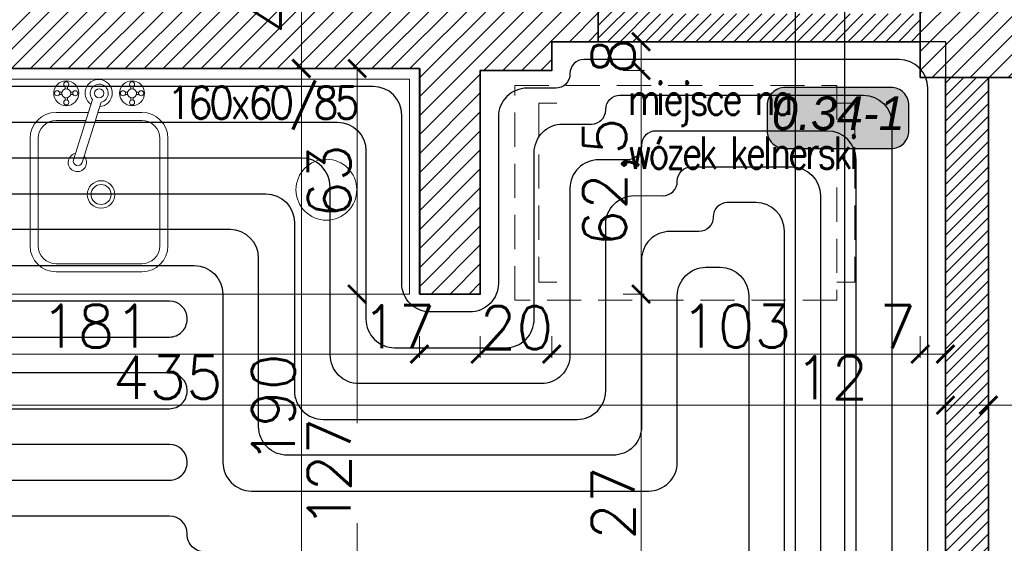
# Model space of a CAD drawing. Header units: millimetres. Extents: x -740 to 33545, y -26688 to 22494.
# Tile 122 of 256: x 9620 to 9895, y 10662 to 10808. Entities that reach past the tile are written whole.
import ezdxf
from ezdxf.enums import TextEntityAlignment as Align

# ---------------------------------------------------------------- set-up
doc = ezdxf.new("R2010")
doc.units = ezdxf.units.MM
doc.header["$MEASUREMENT"] = 0
doc.linetypes.add('DASHED2', pattern=[9.525, 6.35, -3.175])
doc.layers.get('Defpoints').update_dxf_attribs({"color": 252})
for name, color, linetype, lineweight in [('A_istniejące ściany', 252, 'Continuous', 35), ('A_projektowane sciany', 252, 'Continuous', 35), ('A_wyposażenie', 252, 'Continuous', 9), ('l.wypełnien', 252, 'Continuous', 5), ('wymiarowanie', 252, 'Continuous', 9)]:
    doc.layers.add(name, color=color, linetype=linetype, lineweight=lineweight)
for name, color, linetype, lineweight, true_color in [('IS_Działka (powrotna)', 5, 'Continuous', 25, 0x0000ff), ('IS_Działka (zasilająca)', 1, 'Continuous', 25, 0xff0000), ('IS_Floors zone', 7, 'Continuous', 25, 0x008000), ('IS_Strefa podłóg', 7, 'Continuous', 25, 0x008000), ('IS_Wężownica OChP', 7, 'Continuous', 25, 0x800080)]:
    doc.layers.add(name, color=color, linetype=linetype, lineweight=lineweight, true_color=true_color)
doc.layers.add('tabelki opis', color=252, linetype='Continuous')
doc.styles.add('1-100', font='simplex.shx', dxfattribs={"width": 0.8, "height": 15})
doc.styles.add('1-500', font='simplex.shx', dxfattribs={"width": 0.9, "height": 70})
doc.styles.add('Arial__I__', font='ariali.ttf')
doc.styles.add('styl2', font='simplex.shx')
doc.dimstyles.new('Skala 1-50', dxfattribs={"dimtxt": 12, "dimasz": 5, "dimexe": 1, "dimexo": 1, "dimgap": 1.5, "dimtad": 1, "dimdec": 1, "dimrnd": 0.5, "dimtxsty": 'styl2', "dimblk": 'ARCHTICK', "dimcen": 5, "dimadec": 0, "dimazin": 0, "dimtfac": 1, "dimtdec": 1, "dimtmove": 1, "dimatfit": 3, "dimldrblk": 'ARCHTICK', "dimfxl": 0, "dimlwd": -1, "dimlwe": -1, "dimarcsym": 0})

# ---------------------------------------------------------------- blocks, each defined once
blk = doc.blocks.new('_ArchTick')
at = {"color": 0, "linetype": 'ByBlock', "const_width": 0.15}
blk.add_lwpolyline([(-0.5, -0.5), (0.5, 0.5)], dxfattribs=at)
blk = doc.blocks.new('*D2230')
at = {"layer": 'Defpoints', "color": 0}
for p in [(9878.23, 10718.85), (9443.47, 10717.39), (9878.23, 10700.5)]:
    blk.add_point(p, dxfattribs=at)
at = {"layer": 'wymiarowanie', "color": 0}
for p, q in [((9443.47, 10705.5), (9443.47, 10699.5)), ((9878.23, 10705.5), (9878.23, 10699.5)), ((9443.47, 10700.5), (9878.23, 10700.5))]:
    blk.add_line(p, q, dxfattribs=at)
at = {"layer": 'wymiarowanie', "color": 0, "xscale": 5, "yscale": 5, "zscale": 5, "rotation": 180}
blk.add_blockref('_ArchTick', (9443.47, 10700.5), dxfattribs=at)
at = {"layer": 'wymiarowanie', "color": 0, "xscale": 5, "yscale": 5, "zscale": 5}
blk.add_blockref('_ArchTick', (9878.23, 10700.5), dxfattribs=at)
at = {"layer": 'wymiarowanie', "color": 0, "insert": (9660.85, 10708.3), "char_height": 12, "attachment_point": 5, "style": 'styl2'}
blk.add_mtext('435', dxfattribs=at)
blk = doc.blocks.new('*D2231')
at = {"layer": 'Defpoints', "color": 0}
for p in [(9890.23, 10720.76), (9878.23, 10718.85), (9890.23, 10700.5)]:
    blk.add_point(p, dxfattribs=at)
at = {"layer": 'wymiarowanie', "color": 0}
for p, q in [((9878.23, 10705.5), (9878.23, 10699.5)), ((9890.23, 10705.5), (9890.23, 10699.5)), ((9878.23, 10700.5), (9837.11, 10700.5)), ((9878.23, 10700.5), (9890.23, 10700.5))]:
    blk.add_line(p, q, dxfattribs=at)
at = {"layer": 'wymiarowanie', "color": 0, "xscale": 5, "yscale": 5, "zscale": 5, "rotation": 180}
blk.add_blockref('_ArchTick', (9878.23, 10700.5), dxfattribs=at)
at = {"layer": 'wymiarowanie', "color": 0, "xscale": 5, "yscale": 5, "zscale": 5}
blk.add_blockref('_ArchTick', (9890.23, 10700.5), dxfattribs=at)
at = {"layer": 'wymiarowanie', "color": 0, "insert": (9846.37, 10708.15), "char_height": 12, "attachment_point": 5, "style": 'styl2'}
blk.add_mtext('12', dxfattribs=at)
blk = doc.blocks.new('*D2232')
at = {"layer": 'Defpoints', "color": 0}
for p in [(10052.23, 10727.2), (9890.23, 10720.76), (10052.23, 10700.5)]:
    blk.add_point(p, dxfattribs=at)
at = {"layer": 'wymiarowanie', "color": 0}
for p, q in [((9890.23, 10705.5), (9890.23, 10699.5)), ((10052.23, 10705.5), (10052.23, 10699.5)), ((9890.23, 10700.5), (10052.23, 10700.5))]:
    blk.add_line(p, q, dxfattribs=at)
at = {"layer": 'wymiarowanie', "color": 0, "xscale": 5, "yscale": 5, "zscale": 5, "rotation": 180}
blk.add_blockref('_ArchTick', (9890.23, 10700.5), dxfattribs=at)
at = {"layer": 'wymiarowanie', "color": 0, "xscale": 5, "yscale": 5, "zscale": 5}
blk.add_blockref('_ArchTick', (10052.23, 10700.5), dxfattribs=at)
at = {"layer": 'wymiarowanie', "color": 0, "insert": (9971.23, 10708.3), "char_height": 12, "attachment_point": 5, "style": 'styl2'}
blk.add_mtext('162', dxfattribs=at)
blk = doc.blocks.new('*D2245')
at = {"layer": 'Defpoints', "color": 0}
for p in [(9713.4, 10834.32), (9698.22, 10794.52), (9713.4, 10794.52)]:
    blk.add_point(p, dxfattribs=at)
at = {"layer": 'wymiarowanie', "color": 0}
for p, q in [((9703.22, 10834.32), (9697.22, 10834.32)), ((9698.22, 10834.32), (9698.22, 10794.52)), ((9703.22, 10794.52), (9697.22, 10794.52))]:
    blk.add_line(p, q, dxfattribs=at)
at = {"layer": 'wymiarowanie', "color": 0, "xscale": 5, "yscale": 5, "zscale": 5}
for p, rotation in [((9698.22, 10834.32), 90), ((9698.22, 10794.52), 270)]:
    blk.add_blockref('_ArchTick', p, dxfattribs=dict(at, rotation=rotation))
at = {"layer": 'wymiarowanie', "color": 0, "insert": (9690.42, 10814.42), "char_height": 12, "attachment_point": 5, "rotation": 90, "style": 'styl2'}
blk.add_mtext('40', dxfattribs=at)
blk = doc.blocks.new('*D2246')
at = {"layer": 'Defpoints', "color": 0}
for p in [(9713.4, 10794.52), (9698.22, 10604.52), (9731.23, 10604.52)]:
    blk.add_point(p, dxfattribs=at)
at = {"layer": 'wymiarowanie', "color": 0}
for p, q in [((9703.22, 10794.52), (9697.22, 10794.52)), ((9698.22, 10794.52), (9698.22, 10604.52)), ((9703.22, 10604.52), (9697.22, 10604.52))]:
    blk.add_line(p, q, dxfattribs=at)
at = {"layer": 'wymiarowanie', "color": 0, "xscale": 5, "yscale": 5, "zscale": 5}
for p, rotation in [((9698.22, 10794.52), 90), ((9698.22, 10604.52), 270)]:
    blk.add_blockref('_ArchTick', p, dxfattribs=dict(at, rotation=rotation))
at = {"layer": 'wymiarowanie', "color": 0, "insert": (9690.42, 10699.52), "char_height": 12, "attachment_point": 5, "rotation": 90, "style": 'styl2'}
blk.add_mtext('190', dxfattribs=at)
blk = doc.blocks.new('*D2558')
at = {"layer": 'Defpoints', "color": 0}
for p in [(9550.47, 10737.08), (9731.23, 10737.08), (9731.23, 10714.75)]:
    blk.add_point(p, dxfattribs=at)
at = {"layer": 'wymiarowanie', "color": 0}
for p, q in [((9550.47, 10719.75), (9550.47, 10713.75)), ((9731.23, 10719.75), (9731.23, 10713.75)), ((9550.47, 10714.75), (9731.23, 10714.75))]:
    blk.add_line(p, q, dxfattribs=at)
at = {"layer": 'wymiarowanie', "color": 0, "xscale": 5, "yscale": 5, "zscale": 5, "rotation": 180}
blk.add_blockref('_ArchTick', (9550.47, 10714.75), dxfattribs=at)
at = {"layer": 'wymiarowanie', "color": 0, "xscale": 5, "yscale": 5, "zscale": 5}
blk.add_blockref('_ArchTick', (9731.23, 10714.75), dxfattribs=at)
at = {"layer": 'wymiarowanie', "color": 0, "insert": (9640.85, 10722.55), "char_height": 12, "attachment_point": 5, "style": 'styl2'}
blk.add_mtext('181', dxfattribs=at)
blk = doc.blocks.new('*D2559')
at = {"layer": 'Defpoints', "color": 0}
for p in [(9731.23, 10737.08), (9748.23, 10736.54), (9748.23, 10714.75)]:
    blk.add_point(p, dxfattribs=at)
at = {"layer": 'wymiarowanie', "color": 0}
for p, q in [((9731.23, 10719.75), (9731.23, 10713.75)), ((9748.23, 10719.75), (9748.23, 10713.75)), ((9731.23, 10714.75), (9748.23, 10714.75))]:
    blk.add_line(p, q, dxfattribs=at)
at = {"layer": 'wymiarowanie', "color": 0, "xscale": 5, "yscale": 5, "zscale": 5, "rotation": 180}
blk.add_blockref('_ArchTick', (9731.23, 10714.75), dxfattribs=at)
at = {"layer": 'wymiarowanie', "color": 0, "xscale": 5, "yscale": 5, "zscale": 5}
blk.add_blockref('_ArchTick', (9748.23, 10714.75), dxfattribs=at)
at = {"layer": 'wymiarowanie', "color": 0, "insert": (9725.38, 10722.4), "char_height": 12, "attachment_point": 5, "style": 'styl2'}
blk.add_mtext('17', dxfattribs=at)
blk = doc.blocks.new('*D2560')
at = {"layer": 'Defpoints', "color": 0}
for p in [(9748.23, 10736.54), (9768.19, 10736.54), (9768.19, 10714.75)]:
    blk.add_point(p, dxfattribs=at)
at = {"layer": 'wymiarowanie', "color": 0}
for p, q in [((9748.23, 10719.75), (9748.23, 10713.75)), ((9768.19, 10719.75), (9768.19, 10713.75)), ((9748.23, 10714.75), (9768.19, 10714.75))]:
    blk.add_line(p, q, dxfattribs=at)
at = {"layer": 'wymiarowanie', "color": 0, "xscale": 5, "yscale": 5, "zscale": 5, "rotation": 180}
blk.add_blockref('_ArchTick', (9748.23, 10714.75), dxfattribs=at)
at = {"layer": 'wymiarowanie', "color": 0, "xscale": 5, "yscale": 5, "zscale": 5}
blk.add_blockref('_ArchTick', (9768.19, 10714.75), dxfattribs=at)
at = {"layer": 'wymiarowanie', "color": 0, "insert": (9758.32, 10722.12), "char_height": 12, "attachment_point": 5, "style": 'styl2'}
blk.add_mtext('20', dxfattribs=at)
blk = doc.blocks.new('*D2561')
at = {"layer": 'Defpoints', "color": 0}
for p in [(9768.19, 10736.54), (9871.19, 10734.54), (9871.19, 10714.75)]:
    blk.add_point(p, dxfattribs=at)
at = {"layer": 'wymiarowanie', "color": 0}
for p, q in [((9768.19, 10719.75), (9768.19, 10713.75)), ((9871.19, 10719.75), (9871.19, 10713.75)), ((9768.19, 10714.75), (9871.19, 10714.75))]:
    blk.add_line(p, q, dxfattribs=at)
at = {"layer": 'wymiarowanie', "color": 0, "xscale": 5, "yscale": 5, "zscale": 5, "rotation": 180}
blk.add_blockref('_ArchTick', (9768.19, 10714.75), dxfattribs=at)
at = {"layer": 'wymiarowanie', "color": 0, "xscale": 5, "yscale": 5, "zscale": 5}
blk.add_blockref('_ArchTick', (9871.19, 10714.75), dxfattribs=at)
at = {"layer": 'wymiarowanie', "color": 0, "insert": (9819.69, 10722.55), "char_height": 12, "attachment_point": 5, "style": 'styl2'}
blk.add_mtext('103', dxfattribs=at)
blk = doc.blocks.new('*D2562')
at = {"layer": 'Defpoints', "color": 0}
for p in [(9871.19, 10734.54), (9878.23, 10734.54), (9878.23, 10714.75)]:
    blk.add_point(p, dxfattribs=at)
at = {"layer": 'wymiarowanie', "color": 0}
for p, q in [((9871.19, 10719.75), (9871.19, 10713.75)), ((9878.23, 10719.75), (9878.23, 10713.75)), ((9871.19, 10714.75), (9878.23, 10714.75))]:
    blk.add_line(p, q, dxfattribs=at)
at = {"layer": 'wymiarowanie', "color": 0, "xscale": 5, "yscale": 5, "zscale": 5, "rotation": 180}
blk.add_blockref('_ArchTick', (9871.19, 10714.75), dxfattribs=at)
at = {"layer": 'wymiarowanie', "color": 0, "xscale": 5, "yscale": 5, "zscale": 5}
blk.add_blockref('_ArchTick', (9878.23, 10714.75), dxfattribs=at)
at = {"layer": 'wymiarowanie', "color": 0, "insert": (9864.87, 10722.4), "char_height": 12, "attachment_point": 5, "style": 'styl2'}
blk.add_mtext('7', dxfattribs=at)
blk = doc.blocks.new('*D2737')
at = {"layer": 'Defpoints', "color": 0}
for p in [(9731.23, 10794.52), (9713.8, 10731.52), (9731.23, 10731.52)]:
    blk.add_point(p, dxfattribs=at)
at = {"layer": 'wymiarowanie', "color": 0}
for p, q in [((9718.8, 10794.52), (9712.8, 10794.52)), ((9713.8, 10794.52), (9713.8, 10731.52)), ((9718.8, 10731.52), (9712.8, 10731.52))]:
    blk.add_line(p, q, dxfattribs=at)
at = {"layer": 'wymiarowanie', "color": 0, "xscale": 5, "yscale": 5, "zscale": 5}
for p, rotation in [((9713.8, 10794.52), 90), ((9713.8, 10731.52), 270)]:
    blk.add_blockref('_ArchTick', p, dxfattribs=dict(at, rotation=rotation))
at = {"layer": 'wymiarowanie', "color": 0, "insert": (9706, 10763.02), "char_height": 12, "attachment_point": 5, "rotation": 90, "style": 'styl2'}
blk.add_mtext('63', dxfattribs=at)
blk = doc.blocks.new('*D2738')
at = {"layer": 'Defpoints', "color": 0}
for p in [(9731.23, 10731.52), (9713.8, 10604.52), (9739.73, 10604.52)]:
    blk.add_point(p, dxfattribs=at)
at = {"layer": 'wymiarowanie', "color": 0}
for p, q in [((9718.8, 10731.52), (9712.8, 10731.52)), ((9713.8, 10731.52), (9713.8, 10695.5)), ((9713.8, 10604.52), (9713.8, 10667.57)), ((9718.8, 10604.52), (9712.8, 10604.52))]:
    blk.add_line(p, q, dxfattribs=at)
at = {"layer": 'wymiarowanie', "color": 0, "xscale": 5, "yscale": 5, "zscale": 5}
for p, rotation in [((9713.8, 10731.52), 90), ((9713.8, 10604.52), 270)]:
    blk.add_blockref('_ArchTick', p, dxfattribs=dict(at, rotation=rotation))
at = {"layer": 'wymiarowanie', "color": 0, "insert": (9706, 10681.54), "char_height": 12, "attachment_point": 5, "rotation": 90, "style": 'styl2'}
blk.add_mtext('127', dxfattribs=at)
blk = doc.blocks.new('*D2742')
at = {"layer": 'Defpoints', "color": 0}
for p in [(9768.19, 10801.99), (9768.19, 10793.99), (9793.17, 10793.99)]:
    blk.add_point(p, dxfattribs=at)
at = {"layer": 'wymiarowanie', "color": 0}
for p, q in [((9788.17, 10801.99), (9794.17, 10801.99)), ((9793.17, 10801.99), (9793.17, 10793.99)), ((9788.17, 10793.99), (9794.17, 10793.99))]:
    blk.add_line(p, q, dxfattribs=at)
at = {"layer": 'wymiarowanie', "color": 0, "xscale": 5, "yscale": 5, "zscale": 5}
for p, rotation in [((9793.17, 10801.99), 90), ((9793.17, 10793.99), 270)]:
    blk.add_blockref('_ArchTick', p, dxfattribs=dict(at, rotation=rotation))
at = {"layer": 'wymiarowanie', "color": 0, "insert": (9785.37, 10797.99), "char_height": 12, "attachment_point": 5, "rotation": 90, "style": 'styl2'}
blk.add_mtext('8', dxfattribs=at)
blk = doc.blocks.new('*D2743')
at = {"layer": 'Defpoints', "color": 0}
for p in [(9768.19, 10793.99), (9748.23, 10731.52), (9793.17, 10731.52)]:
    blk.add_point(p, dxfattribs=at)
at = {"layer": 'wymiarowanie', "color": 0}
for p, q in [((9788.17, 10793.99), (9794.17, 10793.99)), ((9793.17, 10793.99), (9793.17, 10731.52)), ((9788.17, 10731.52), (9794.17, 10731.52))]:
    blk.add_line(p, q, dxfattribs=at)
at = {"layer": 'wymiarowanie', "color": 0, "xscale": 5, "yscale": 5, "zscale": 5}
for p, rotation in [((9793.17, 10793.99), 90), ((9793.17, 10731.52), 270)]:
    blk.add_blockref('_ArchTick', p, dxfattribs=dict(at, rotation=rotation))
at = {"layer": 'wymiarowanie', "color": 0, "insert": (9784.82, 10762.76), "char_height": 12, "attachment_point": 5, "rotation": 90, "style": 'styl2'}
blk.add_mtext('62,5', dxfattribs=at)
blk = doc.blocks.new('*D2744')
at = {"layer": 'Defpoints', "color": 0}
for p in [(9748.23, 10731.52), (9748.23, 10604.52), (9793.17, 10604.52)]:
    blk.add_point(p, dxfattribs=at)
at = {"layer": 'wymiarowanie', "color": 0}
for p, q in [((9788.17, 10731.52), (9794.17, 10731.52)), ((9793.17, 10731.52), (9793.17, 10604.52)), ((9788.17, 10604.52), (9794.17, 10604.52))]:
    blk.add_line(p, q, dxfattribs=at)
at = {"layer": 'wymiarowanie', "color": 0, "xscale": 5, "yscale": 5, "zscale": 5}
for p, rotation in [((9793.17, 10731.52), 90), ((9793.17, 10604.52), 270)]:
    blk.add_blockref('_ArchTick', p, dxfattribs=dict(at, rotation=rotation))
at = {"layer": 'wymiarowanie', "color": 0, "insert": (9785.37, 10668.02), "char_height": 12, "attachment_point": 5, "rotation": 90, "style": 'styl2'}
blk.add_mtext('127', dxfattribs=at)

msp = doc.modelspace()

# ---------------------------------------------------------------- hatches: boundary and pattern name
at = {"layer": 'IS_Floors zone', "lineweight": 50, "true_color": 0xffffff, "transparency": 33554687}
msp.add_hatch(color=7, dxfattribs=at).paths.add_polyline_path([(9833.42, 10772.14), (9863.04, 10772.14), (9865.54, 10772.81), (9867.37, 10774.64), (9868.04, 10777.14), (9868.04, 10784.23), (9867.37, 10786.73), (9865.54, 10788.56), (9863.04, 10789.23), (9833.42, 10789.23), (9830.92, 10788.56), (9829.09, 10786.73), (9828.42, 10784.23), (9828.42, 10777.14), (9829.09, 10774.64), (9830.92, 10772.81)])
at = {"layer": 'l.wypełnien'}
h = msp.add_hatch(dxfattribs=at)
h.set_pattern_fill('ANSI31', color=256, scale=30, style=0)
h.paths.add_polyline_path([(8887.19, 10284.84), (8887.19, 10539.8), (8932.19, 10539.8), (8932.19, 10402.52), (9059.57, 10402.52), (9368.19, 10402.52), (9394.23, 10402.52), (9416.72, 10402.52), (9416.72, 10359.34), (9405.31, 10359.34), (9376.25, 10359.34), (8932.19, 10359.34), (8932.19, 10284.84)])
h.paths.add_polyline_path([(9871.19, 10801.99), (9871.19, 10791.99), (9878.23, 10791.99), (9890.23, 10791.99), (10052.23, 10791.99), (10052.23, 10564.52), (10066.23, 10564.52), (10066.23, 10706), (10066.23, 10711.93), (10066.23, 10711.98), (10066.23, 10728.73), (10066.23, 10765.23), (10066.23, 10776), (10066.23, 10781.93), (10066.23, 10781.98), (10066.23, 10781.93), (10066.23, 10776), (10066.22, 10776), (10066.23, 10781.93), (10066.23, 10781.98), (10066.23, 10791.99), (10125.49, 10791.99), (10125.49, 10808.08), (10125.49, 10819.93), (10125.49, 10834.32), (10058.81, 10834.32), (9924.19, 10834.32), (9924.19, 10862.32), (9879.19, 10862.32), (9879.19, 10834.32), (9871.19, 10834.32), (9871.19, 10801.99)])
h.paths.add_polyline_path([(9570.47, 10794.52), (9731.23, 10794.52), (9731.23, 10731.52), (9748.23, 10731.52), (9748.23, 10793.99), (9768.19, 10793.99), (9768.19, 10801.99), (9781.19, 10801.99), (9781.19, 10834.32), (9769.78, 10834.32), (9645.19, 10834.32), (9645.19, 10833.52), (9604.19, 10833.52), (9570.47, 10833.52)])
h.paths.add_polyline_path([(9394.23, 10794.52), (9428.47, 10794.52), (9428.47, 10833.52), (9388.19, 10833.52), (9388.19, 10794.52), (9394.23, 10794.52)])
h.paths.add_polyline_path([(9428.47, 10794.52), (9428.47, 10833.52), (9448.47, 10833.52), (9448.47, 10794.52)])
h.paths.add_polyline_path([(9550.47, 10794.52), (9570.47, 10794.52), (9570.47, 10833.52), (9550.47, 10833.52)])
h.paths.add_polyline_path([(9368.19, 10794.52), (9388.19, 10794.52), (9388.19, 10833.52), (9368.19, 10833.52)])
h.paths.add_polyline_path([(9604.19, 10833.52), (9604.19, 10849.32), (9645.19, 10849.32), (9645.19, 10833.52)])
h.paths.add_polyline_path([(9368.19, 10422.52), (9368.19, 10402.52), (9394.23, 10402.52), (9394.23, 10422.52)])
h.paths.add_polyline_path([(9368.19, 10774.52), (9394.23, 10774.52), (9394.23, 10794.52), (9368.19, 10794.52)])
h = msp.add_hatch(dxfattribs=at)
h.set_pattern_fill('ANSI31', color=256, scale=20, style=0)
h.paths.add_polyline_path([(9796.19, 10809.77), (9871.19, 10809.77), (9871.19, 10801.99), (9781.19, 10801.99), (9781.19, 10834.32), (9796.19, 10834.32)])
h = msp.add_hatch(dxfattribs=at)
h.set_pattern_fill('ANSI31', color=256, scale=20, style=0)
h.paths.add_polyline_path([(9636.23, 10592.52), (9636.23, 10604.52), (9443.47, 10604.52), (9443.47, 10794.52), (9431.47, 10794.52), (9431.47, 10604.52), (9394.23, 10604.52), (9394.23, 10592.52)])
h.paths.add_polyline_path([(9864.23, 10552.52), (9864.23, 10564.52), (9878.23, 10564.52), (9878.23, 10791.99), (9890.23, 10791.99), (9890.23, 10564.52), (9900.23, 10564.52), (9900.23, 10552.52)])
h.paths.add_polyline_path([(9731.23, 10604.52), (9731.23, 10592.52), (9736.23, 10592.52), (9736.23, 10516.52), (9748.23, 10516.52), (9748.23, 10552.52), (9762.23, 10552.52), (9762.23, 10564.52), (9748.23, 10564.52), (9748.23, 10604.52)])
h.paths.add_polyline_path([(9368.19, 10604.52), (9368.19, 10592.52), (9394.23, 10592.52), (9394.23, 10604.52)])
h.paths.add_polyline_path([(9748.23, 10402.52), (9748.23, 10414.52), (9736.23, 10414.52), (9736.23, 10402.52)])

# ---------------------------------------------------------------- linework, layer by layer
at = {"layer": 'A_istniejące ściany'}
for p, q in [((9768.19, 10793.99), (9748.23, 10793.99)), ((10052.23, 10791.99), (9871.19, 10791.99)), ((9731.23, 10731.52), (9748.23, 10731.52))]:
    msp.add_line(p, q, dxfattribs=at)
at = {"layer": 'A_istniejące ściany', "ltscale": 15}
for points in [[(9769.78, 10834.32), (9781.19, 10834.32), (9781.19, 10801.99), (9768.19, 10801.99)], [(9768.19, 10793.99), (9768.19, 10801.99)], [(9731.23, 10794.52), (9731.23, 10731.52)], [(9748.23, 10731.52), (9748.23, 10793.99)]]:
    msp.add_lwpolyline(points, dxfattribs=at)
at = {"layer": 'A_istniejące ściany'}
for points in [[(9871.19, 10834.32), (9871.19, 10791.99)], [(9731.23, 10794.52), (9550.47, 10794.52)]]:
    msp.add_lwpolyline(points, dxfattribs=at)
at = {"layer": 'A_projektowane sciany'}
for p, q in [((9878.23, 10564.52), (9878.23, 10791.99)), ((9890.23, 10564.52), (9890.23, 10791.99))]:
    msp.add_line(p, q, dxfattribs=at)
msp.add_lwpolyline([(9871.19, 10834.32), (9781.19, 10834.32), (9781.19, 10801.99), (9871.19, 10801.99)], close=True, dxfattribs=at)
at = {"layer": 'A_wyposażenie', "linetype": 'Continuous', "lineweight": 9}
for p, q in [((9632.19, 10788.81), (9632.19, 10789.49)), ((9632.19, 10788.81), (9632.19, 10789.49)), ((9632.83, 10788.8), (9632.83, 10789.49)), ((9632.83, 10788.8), (9632.83, 10789.49)), ((9650.61, 10788.81), (9650.61, 10789.49)), ((9650.61, 10788.81), (9650.61, 10789.49)), ((9651.24, 10788.8), (9651.24, 10789.49)), ((9651.24, 10788.8), (9651.24, 10789.49)), ((9631.29, 10787.91), (9630.6, 10787.91)), ((9631.29, 10787.91), (9630.6, 10787.91)), ((9631.28, 10787.27), (9630.6, 10787.27)), ((9631.28, 10787.27), (9630.6, 10787.27)), ((9633.73, 10787.91), (9634.41, 10787.91)), ((9633.73, 10787.91), (9634.41, 10787.91)), ((9633.73, 10787.27), (9634.41, 10787.27)), ((9633.73, 10787.27), (9634.41, 10787.27)), ((9649.71, 10787.91), (9649.02, 10787.91)), ((9649.71, 10787.91), (9649.02, 10787.91)), ((9649.7, 10787.27), (9649.02, 10787.27)), ((9649.7, 10787.27), (9649.02, 10787.27)), ((9652.14, 10787.27), (9652.83, 10787.27)), ((9652.14, 10787.27), (9652.83, 10787.27)), ((9652.15, 10787.91), (9652.83, 10787.91)), ((9652.15, 10787.91), (9652.83, 10787.91)), ((9632.19, 10786.37), (9632.19, 10785.68)), ((9632.19, 10786.37), (9632.19, 10785.68)), ((9632.83, 10786.36), (9632.83, 10785.68)), ((9632.83, 10786.36), (9632.83, 10785.68)), ((9634.54, 10769.02), (9639.85, 10785.88)), ((9634.54, 10769.02), (9639.85, 10785.88)), ((9642.27, 10785.11), (9636.97, 10768.26)), ((9642.27, 10785.11), (9636.97, 10768.26)), ((9650.61, 10786.37), (9650.61, 10785.68)), ((9650.61, 10786.37), (9650.61, 10785.68)), ((9651.24, 10786.36), (9651.24, 10785.68)), ((9651.24, 10786.36), (9651.24, 10785.68))]:
    msp.add_line(p, q, dxfattribs=at)
at = {"layer": 'A_wyposażenie', "linetype": 'DASHED2', "ltscale": 1.5}
for p, q in [((9764.61, 10784.81), (9764.61, 10734.81)), ((9764.61, 10784.81), (9764.61, 10734.81)), ((9852.86, 10784.81), (9852.86, 10734.81)), ((9852.86, 10784.81), (9852.86, 10734.81))]:
    msp.add_line(p, q, dxfattribs=at)
at = {"layer": 'A_wyposażenie', "ltscale": 7}
for p, q in [((9769.61, 10784.81), (9764.61, 10784.81)), ((9769.61, 10784.81), (9764.61, 10784.81)), ((9847.86, 10784.81), (9852.86, 10784.81)), ((9847.86, 10784.81), (9852.86, 10784.81)), ((9764.61, 10734.81), (9769.61, 10734.81)), ((9764.61, 10734.81), (9769.61, 10734.81)), ((9847.86, 10734.81), (9852.86, 10734.81)), ((9847.86, 10734.81), (9852.86, 10734.81))]:
    msp.add_line(p, q, dxfattribs=at)
at = {"layer": 'A_wyposażenie', "lineweight": 13}
for p, q in [((9629.67, 10782.23), (9638.7, 10782.23)), ((9629.67, 10782.23), (9638.7, 10782.23)), ((9641.36, 10782.23), (9653.67, 10782.23)), ((9641.36, 10782.23), (9653.67, 10782.23)), ((9629.67, 10779.99), (9637.99, 10779.99)), ((9629.67, 10779.99), (9637.99, 10779.99)), ((9640.66, 10779.99), (9653.67, 10779.99)), ((9640.66, 10779.99), (9653.67, 10779.99)), ((9622.42, 10744.99), (9622.42, 10774.99)), ((9622.42, 10744.99), (9622.42, 10774.99)), ((9624.67, 10744.99), (9624.67, 10774.99)), ((9624.67, 10744.99), (9624.67, 10774.99)), ((9658.67, 10774.99), (9658.67, 10744.99)), ((9658.67, 10774.99), (9658.67, 10744.99)), ((9660.91, 10774.99), (9660.91, 10744.99)), ((9660.91, 10774.99), (9660.91, 10744.99)), ((9653.67, 10739.99), (9629.67, 10739.99)), ((9653.67, 10739.99), (9629.67, 10739.99)), ((9653.67, 10737.74), (9629.67, 10737.74)), ((9653.67, 10737.74), (9629.67, 10737.74))]:
    msp.add_line(p, q, dxfattribs=at)
at = {"layer": 'A_wyposażenie', "ltscale": 0.1}
msp.add_lwpolyline([(9711.16, 10731.52), (9728.47, 10731.52), (9728.47, 10791.52), (9613.47, 10791.52), (9613.47, 10731.52), (9711.16, 10731.52)], dxfattribs=at)
at = {"layer": 'A_wyposażenie', "linetype": 'DASHED2', "ltscale": 1.5}
msp.add_lwpolyline([(9847.86, 10789.81), (9847.86, 10729.81), (9757.86, 10729.81), (9757.86, 10789.81), (9847.86, 10789.81)], dxfattribs=at)
msp.add_lwpolyline([(9847.86, 10789.81), (9847.86, 10729.81), (9757.86, 10729.81), (9757.86, 10789.81), (9847.86, 10789.81)], dxfattribs=at)
at = {"layer": 'A_wyposażenie', "linetype": 'Continuous', "lineweight": 9}
for centre, radius in [((9632.51, 10787.59), 3.49), ((9632.51, 10787.59), 3.49), ((9632.51, 10790.13), 0.71), ((9632.51, 10790.13), 0.71), ((9650.92, 10787.59), 3.49), ((9650.92, 10787.59), 3.49), ((9650.92, 10790.13), 0.71), ((9650.92, 10790.13), 0.71), ((9629.97, 10787.59), 0.71), ((9629.97, 10787.59), 0.71), ((9632.51, 10787.59), 1.27), ((9632.51, 10787.59), 1.27), ((9635.05, 10787.59), 0.71), ((9635.05, 10787.59), 0.71), ((9641.72, 10787.59), 1.27), ((9641.72, 10787.59), 1.27), ((9648.38, 10787.59), 0.71), ((9648.38, 10787.59), 0.71), ((9650.92, 10787.59), 1.27), ((9650.92, 10787.59), 1.27), ((9653.46, 10787.59), 0.71), ((9653.46, 10787.59), 0.71), ((9632.51, 10785.05), 0.71), ((9632.51, 10785.05), 0.71), ((9650.92, 10785.05), 0.71), ((9650.92, 10785.05), 0.71)]:
    msp.add_circle(centre, radius, dxfattribs=at)
at = {"layer": 'A_wyposażenie', "ltscale": 0.1}
msp.add_circle((9705.22, 10760.66), 8.5, dxfattribs=at)
at = {"layer": 'A_wyposażenie', "lineweight": 13}
for radius in [3.85, 3.85, 2.79, 2.79]:
    msp.add_circle((9642.25, 10759.33), radius, dxfattribs=at)
at = {"layer": 'A_wyposażenie', "linetype": 'Continuous', "lineweight": 9}
for centre, radius, start, end in [((9641.59, 10787.65), 3.79, 274.4411, 235.2067), ((9641.59, 10787.65), 3.79, 274.4411, 235.2067), ((9641.72, 10787.59), 2.54, 282.7843, 222.1966), ((9641.72, 10787.59), 2.54, 282.7843, 222.1966), ((9635.64, 10768.28), 2.56, 102.3042, 42.7752), ((9635.64, 10768.28), 2.56, 102.3042, 42.7752), ((9635.76, 10768.64), 1.27, 162.5397, 342.5397), ((9635.76, 10768.64), 1.27, 162.5397, 342.5397)]:
    msp.add_arc(centre, radius, start, end, dxfattribs=at)
at = {"layer": 'A_wyposażenie', "lineweight": 13}
for centre, radius, start, end in [((9629.67, 10774.99), 7.25, 90, 180), ((9629.67, 10774.99), 7.25, 90, 180), ((9653.67, 10774.99), 7.25, 0, 90), ((9653.67, 10774.99), 7.25, 0, 90), ((9629.67, 10774.99), 5, 90, 180), ((9629.67, 10774.99), 5, 90, 180), ((9653.67, 10774.99), 5, 0, 90), ((9653.67, 10774.99), 5, 0, 90), ((9629.67, 10744.99), 7.25, 180, 270), ((9629.67, 10744.99), 7.25, 180, 270), ((9629.67, 10744.99), 5, 180, 270), ((9629.67, 10744.99), 5, 180, 270), ((9653.67, 10744.99), 5, 270, 0), ((9653.67, 10744.99), 7.25, 270, 0), ((9653.67, 10744.99), 5, 270, 0), ((9653.67, 10744.99), 7.25, 270, 0)]:
    msp.add_arc(centre, radius, start, end, dxfattribs=at)
at = {"layer": 'IS_Działka (powrotna)'}
msp.add_line((9850.01, 10972.32), (9850.01, 10420.37), dxfattribs=at)
at = {"layer": 'IS_Działka (zasilająca)'}
msp.add_line((9836.21, 10962.32), (9836.21, 10410.37), dxfattribs=at)
at = {"layer": 'IS_Floors zone'}
msp.add_lwpolyline([(9833.42, 10772.14), (9863.04, 10772.14, 0.414214), (9868.04, 10777.14), (9868.04, 10784.23, 0.414214), (9863.04, 10789.23), (9833.42, 10789.23, 0.414214), (9828.42, 10784.23), (9828.42, 10777.14, 0.414214)], format="xyb", close=True, dxfattribs=at)
at = {"layer": 'IS_Strefa podłóg', "extrusion": (0, -4.57913e-60, -1)}
msp.add_lwpolyline([(-9878.27, 10564.51), (-9748.27, 10564.52), (-9748.27, 10604.52), (-9443.62, 10604.52), (-9443.62, 10794.51), (-9731.29, 10794.51), (-9731.29, 10731.51), (-9748.29, 10731.51), (-9748.29, 10794.02), (-9768.29, 10794.01), (-9768.29, 10802.05), (-9878.27, 10802.04)], close=True, dxfattribs=at)
at = {"layer": 'IS_Strefa podłóg', "extrusion": (0, 0, -1)}
msp.add_lwpolyline([(-10052.29, 10564.51), (-9890.27, 10564.52), (-9890.27, 10792.05), (-10052.29, 10792.05)], close=True, dxfattribs=at)
at = {"layer": 'IS_Wężownica OChP', "color": 212, "true_color": 0xc800c8, "transparency": 33554687, "extrusion": (0, 0, -1)}
for points in [[(-9818.78, 10567.02), (-9818.78, 10568.29, 0.414214), (-9820.01, 10569.52), (-9865.27, 10569.51, -0.414232), (-9873.27, 10577.51), (-9873.27, 10789.04, -0.414204), (-9865.27, 10797.04), (-9777.23, 10797.05, -0.414223), (-9773.29, 10793.11), (-9773.29, 10792.95, 0.4143), (-9769.35, 10789.01), (-9761.29, 10789.02, -0.4143), (-9753.29, 10781.02), (-9753.29, 10734.51, 0.414214), (-9745.29, 10726.51), (-9734.29, 10726.51, 0.414214), (-9726.29, 10734.51), (-9726.29, 10781.51, -0.414211), (-9718.29, 10789.51), (-9456.62, 10789.51, -0.414216)], [(-9466.62, 10779.51), (-9708.29, 10779.51, 0.41421), (-9716.29, 10771.51), (-9716.29, 10724.51, -0.414214), (-9724.29, 10716.51), (-9755.29, 10716.51, -0.414214), (-9763.29, 10724.51), (-9763.29, 10771.01, 0.414303), (-9771.29, 10779.01), (-9779.35, 10779.01, -0.414303), (-9783.29, 10782.95), (-9783.29, 10783.11, 0.414222), (-9787.23, 10787.05), (-9855.27, 10787.04, 0.414205), (-9863.27, 10779.04), (-9863.27, 10587.51, 0.414231), (-9855.27, 10579.51), (-9812.46, 10579.52, -0.414214), (-9808.78, 10575.84), (-9808.78, 10572.02)], [(-9853.27, 10597.52), (-9853.27, 10769.04, -0.414206), (-9845.27, 10777.04), (-9797.23, 10777.05, -0.414221), (-9793.29, 10773.11), (-9793.29, 10772.95, 0.414304), (-9789.35, 10769.01), (-9781.29, 10769.01, -0.414304), (-9773.29, 10761.01), (-9773.29, 10714.51, 0.414214), (-9765.29, 10706.51), (-9714.29, 10706.51, 0.414214), (-9706.29, 10714.51), (-9706.29, 10761.51, -0.41421), (-9698.29, 10769.51), (-9476.62, 10769.51, -0.414217)], [(-9486.62, 10759.51), (-9688.29, 10759.51, 0.41421), (-9696.29, 10751.51), (-9696.29, 10704.51, -0.414214), (-9704.29, 10696.51), (-9775.29, 10696.51, -0.414214), (-9783.29, 10704.51), (-9783.29, 10751.01, 0.414305), (-9791.29, 10759.01), (-9799.35, 10759, -0.414305), (-9803.29, 10762.94), (-9803.29, 10763.11, 0.414219), (-9807.23, 10767.05), (-9835.27, 10767.05, 0.414208), (-9843.27, 10759.05), (-9843.27, 10607.52, 0.41423)], [(-9476.62, 10629.52), (-9765.27, 10629.52, 0.414218), (-9773.27, 10621.52), (-9773.27, 10617.52, -0.414199), (-9781.27, 10609.52), (-9825.27, 10609.52, -0.414229), (-9833.27, 10617.52), (-9833.27, 10749.05, -0.414213), (-9825.27, 10757.05), (-9817.23, 10757.05, -0.414214), (-9813.29, 10753.1), (-9813.29, 10752.94, 0.414305), (-9809.35, 10749), (-9801.29, 10749, -0.414305), (-9793.29, 10741), (-9793.29, 10694.51, 0.414214), (-9785.29, 10686.51), (-9694.29, 10686.51, 0.414214), (-9686.29, 10694.51), (-9686.29, 10741.51, -0.414209), (-9678.29, 10749.51), (-9496.62, 10749.51, -0.414218)], [(-9506.62, 10739.51), (-9668.29, 10739.51, 0.414209), (-9676.29, 10731.51), (-9676.29, 10684.51, -0.414214), (-9684.29, 10676.51), (-9795.29, 10676.51, -0.414214), (-9803.29, 10684.51), (-9803.29, 10731, 0.41431), (-9811.29, 10739), (-9815.27, 10739, 0.414117), (-9823.27, 10731), (-9823.27, 10627.52, 0.41423), (-9815.27, 10619.52), (-9791.27, 10619.52, 0.414197), (-9783.27, 10627.52), (-9783.27, 10631.52, -0.414218), (-9775.27, 10639.52), (-9486.62, 10639.52, 0.414218)], [(-9523.52, 10719.51), (-9661.39, 10719.51, -0.414222), (-9666.29, 10724.41), (-9666.29, 10724.61, -0.414204), (-9661.39, 10729.51), (-9516.62, 10729.51, -0.414218)], [(-9523.52, 10699.51), (-9661.39, 10699.51, -0.414222), (-9666.29, 10704.41), (-9666.29, 10704.61, -0.414205), (-9661.39, 10709.51), (-9523.52, 10709.51, 0.414209)], [(-9523.52, 10679.51), (-9661.39, 10679.51, -0.414221), (-9666.29, 10684.41), (-9666.29, 10684.61, -0.414206), (-9661.39, 10689.51), (-9523.52, 10689.51, 0.414209)], [(-9496.62, 10649.52), (-9785.27, 10649.52, 0.414218), (-9793.27, 10641.52), (-9793.27, 10634.42, -0.414198), (-9798.17, 10629.52), (-9798.37, 10629.52, -0.414224), (-9803.27, 10634.42), (-9803.27, 10651.52, -0.414224), (-9795.27, 10659.52), (-9671.18, 10659.52, 0.414218), (-9666.29, 10664.42), (-9666.29, 10664.62, -0.414209), (-9661.39, 10669.51), (-9523.52, 10669.51, 0.414209)]]:
    msp.add_lwpolyline(points, format="xyb", dxfattribs=at)

# ---------------------------------------------------------------- texts
at = {"layer": 'A_wyposażenie', "ltscale": 2, "insert": (9660.63, 10789.48), "char_height": 9, "width": 105.0162, "attachment_point": 1, "rotation": 0.0042, "style": '1-500'}
msp.add_mtext('{\\T0.85;160x60/85}', dxfattribs=at)
at = {"layer": 'A_wyposażenie', "ltscale": 0.15, "insert": (9789.45, 10778.53), "char_height": 9, "width": 263.1314, "attachment_point": 4, "style": '1-100'}
msp.add_mtext('{\\T0.8;miejsce na\\Pwózek kelnerski}', dxfattribs=at)
at = {"layer": 'IS_Floors zone', "style": 'Arial__I__'}
msp.add_text('0.34-1', height=9.375, dxfattribs=at).set_placement((9848.27, 10782.04), align=Align.MIDDLE_CENTER)
at = {"layer": 'tabelki opis', "insert": (9077.83, 10751.41), "char_height": 10.24, "width": 164.736, "attachment_point": 1}
msp.add_mtext('\\pi51.43296;{\\fCentury Gothic|b0|i1|c238|p34;KUCHNIA}', dxfattribs=at)
at = {"layer": 'wymiarowanie', "char_height": 12, "width": 621.5287, "attachment_point": 1}
for s, insert in [('\\pi621.52874;{\\fCentury Gothic|b0|i0|c238|p34;}\\P{\\fCentury Gothic|b0|i0|c238|p34;Daszek szklany systemowy o wym. 200 x 120 cm wykonany ze szkła }{\\fCentury Gothic|b0|i0|c238|p34;bezpiecznego 6.6.3 ESG/VSG}\\P{\\fCentury Gothic|b0|i0|c238|p34;mocowany na wspornikach w konstrukcji stalowej }\\P{\\fCentury Gothic|b0|i0|c238|p34;ocynkowancy i malowanych proszkowo w kolorze RAL 7016}', (2065.54, 10895.53)), ('\\pi202.60874;{\\fCentury Gothic|b0|i0|c238|p34;Pokrycie dachowe projektowana blachodachówka}\\P\\pi470.78474;{\\fCentury Gothic|b0|i0|c238|p34;w kolorze RAL 7016}', (5416.61, 10685.24))]:
    msp.add_mtext(s, dxfattribs=dict(at, insert=insert))

# ---------------------------------------------------------------- dimensions: what is measured, and where the dimension line sits
at = {"layer": 'wymiarowanie'}
for base, p1, p2, picture, middle in [((9698.22, 10794.52), (9713.4, 10834.32), (9713.4, 10794.52), '*D2245', (9690.42, 10814.42)), ((9698.22, 10604.52), (9713.4, 10794.52), (9731.23, 10604.52), '*D2246', (9690.42, 10699.52)), ((9713.8, 10731.52), (9731.23, 10794.52), (9731.23, 10731.52), '*D2737', (9706, 10763.02)), ((9793.17, 10731.52), (9768.19, 10793.99), (9748.23, 10731.52), '*D2743', (9784.82, 10762.76)), ((9793.17, 10604.52), (9748.23, 10731.52), (9748.23, 10604.52), '*D2744', (9785.37, 10668.02))]:
    dim = msp.add_linear_dim(base=base, p1=p1, p2=p2, angle=90, dimstyle='Skala 1-50', dxfattribs=at)
    dim.commit()
    dim.dimension.update_dxf_attribs({"geometry": picture, "text_midpoint": middle})
for base, p1, p2, picture, middle in [((9793.17, 10793.99), (9768.19, 10801.99), (9768.19, 10793.99), '*D2742', (9793.17, 10797.99)), ((9713.8, 10604.52), (9731.23, 10731.52), (9739.73, 10604.52), '*D2738', (9713.8, 10681.54))]:
    dim = msp.add_linear_dim(base=base, p1=p1, p2=p2, angle=90, dimstyle='Skala 1-50', dxfattribs=at)
    dim.commit()
    dim.dimension.update_dxf_attribs({"geometry": picture, "text_midpoint": middle, "dimtype": 160})
for base, p1, p2, picture, middle in [((9731.23, 10714.75), (9550.47, 10737.08), (9731.23, 10737.08), '*D2558', (9640.85, 10722.55)), ((9871.19, 10714.75), (9768.19, 10736.54), (9871.19, 10734.54), '*D2561', (9819.69, 10722.55)), ((10052.23, 10700.5), (9890.23, 10720.76), (10052.23, 10727.2), '*D2232', (9971.23, 10708.3)), ((9878.23, 10700.5), (9443.47, 10717.39), (9878.23, 10718.85), '*D2230', (9660.85, 10708.3))]:
    dim = msp.add_linear_dim(base=base, p1=p1, p2=p2, dimstyle='Skala 1-50', dxfattribs=at)
    dim.commit()
    dim.dimension.update_dxf_attribs({"geometry": picture, "text_midpoint": middle})
for base, p1, p2, picture, middle in [((9748.23, 10714.75), (9731.23, 10737.08), (9748.23, 10736.54), '*D2559', (9725.38, 10714.75)), ((9768.19, 10714.75), (9748.23, 10736.54), (9768.19, 10736.54), '*D2560', (9758.32, 10714.32)), ((9878.23, 10714.75), (9871.19, 10734.54), (9878.23, 10734.54), '*D2562', (9864.87, 10714.75)), ((9890.23, 10700.5), (9878.23, 10718.85), (9890.23, 10720.76), '*D2231', (9846.37, 10700.5))]:
    dim = msp.add_linear_dim(base=base, p1=p1, p2=p2, dimstyle='Skala 1-50', dxfattribs=at)
    dim.commit()
    dim.dimension.update_dxf_attribs({"geometry": picture, "text_midpoint": middle, "dimtype": 160})

doc.saveas('drawing.dxf')
